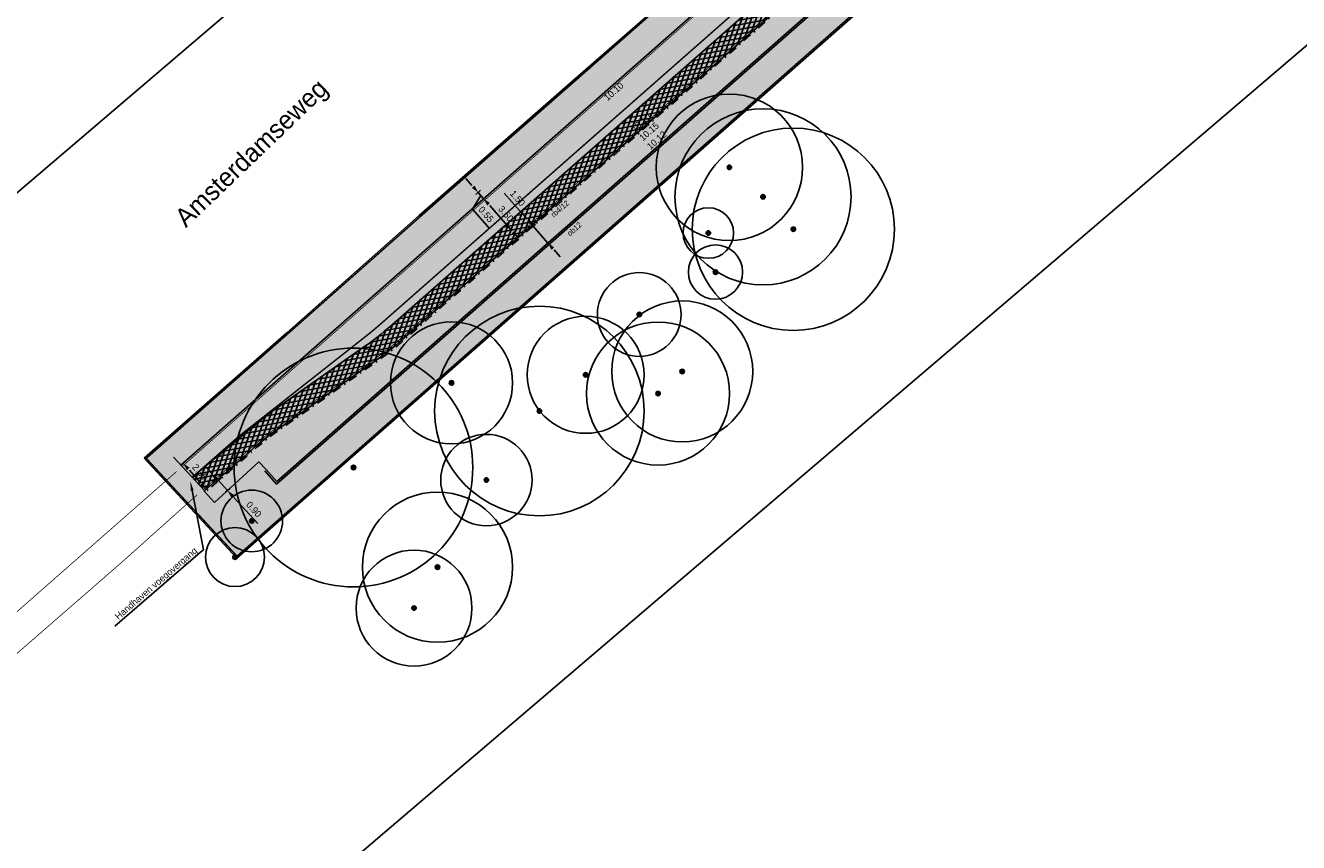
# Model space of a CAD drawing. Header units: metres. Extents: x 151540 to 156083, y 463148 to 465291.
# Tile 23 of 256: x 152273 to 152359, y 463721 to 463776. Entities that reach past the tile are written whole.
import ezdxf
from ezdxf import colors
from ezdxf.entities.mleader import LeaderData, LeaderLine
from ezdxf.enums import TextEntityAlignment as Align
from ezdxf.math import Vec2, Vec3

# ---------------------------------------------------------------- set-up
doc = ezdxf.new("R2010")
doc.units = ezdxf.units.M
for name, pattern in [('DASHDOT__G2', [1.2, 0.6, -0.3, 0, -0.3]), ('LIJN03-27', [3, 0.3, -2.7]), ('VW-270-30_STREEP', [3, 2.7, -0.3])]:
    doc.linetypes.add(name, pattern=pattern)
doc.layers.add('-DR-alg-kader', color=3, linetype='Continuous', plot=False)
for name, color, linetype in [('-DR-alg-perceelsgrens', 7, 'Continuous'), ('-DR-alg-perceelsgrens-arcering', 7, 'Continuous'), ('-DR-alg-projectgrens 1-250', 3, 'PROJECTGRENS_1-250'), ('-DR-bs-gr-boom', 253, 'Continuous'), ('-DR-nw-maatvoering', 3, 'Continuous'), ('-DR-nw-mk-kantstreep', 252, 'Continuous'), ('-DR-nw-mk-streep 030-270', 251, 'LIJN03-27'), ('-DR-nw-mk-streep 270-030', 252, 'VW-270-30_STREEP'), ('-DR-nw-txt', 2, 'Continuous'), ('-DR-nw-txt-hoogtemaat', 2, 'Continuous'), ('-DR-nw-vh-band 12x25', 232, 'Continuous'), ('-DR-nw-vh-band 4-12x25', 232, 'DASHDOT__G2'), ('-DR-nw-vh-band-tekst', 2, 'Continuous'), ('-DR-nw-vh-kantverharding', 4, 'Continuous'), ('-DR-nw-vh-scheiding verhardingen', 1, 'Continuous'), ('-DR-nw-vh-viadukt', 4, 'Continuous')]:
    doc.layers.add(name, color=color, linetype=linetype)
for name, color, linetype, true_color in [('-DR-nw-gr-arc-gras', 7, 'Continuous', 0xd5e7cb), ('-DR-nw-vh-arc-asfalt alleen deklaag rood', 7, 'Continuous', 0xdab9b9), ('-DR-nw-vh-arc-asfalt rood', 7, 'Continuous', 0xdab9b9)]:
    doc.layers.add(name, color=color, linetype=linetype, true_color=true_color)
for name, color, linetype, lineweight in [('-DR-nw-vh-arc-asfalt alleen deklaag', 251, 'Continuous', 9), ('-DR-nw-vh-arc-tegels', 252, 'Continuous', 9), ('B-PV-OG-TOPOGRAFIE-T18', 2, 'Continuous', 9)]:
    doc.layers.add(name, color=color, linetype=linetype, lineweight=lineweight)
doc.styles.add('CE', font='txt', dxfattribs={"height": 1.8})
doc.styles.add('Drong', font='txt', dxfattribs={"height": 1.8})
doc.styles.add('Drong 1.5', font='txt', dxfattribs={"height": 1.5})
doc.linetypes.add('PROJECTGRENS_1-250', pattern='A,0.4,-0.16,[133,ltypeshp.shx,S=0.16,R=0,X=-0.16,Y=0],-0.16,1.59', length=2.31)
doc.dimstyles.new('Drong', dxfattribs={"dimtxt": 1.8, "dimasz": 2.5, "dimexe": 0, "dimexo": 0, "dimgap": 0.9, "dimtad": 1, "dimzin": 0, "dimdsep": 46, "dimtxsty": 'Drong', "dimblk": 'dimblk-wit', "dimcen": 0, "dimse1": 1, "dimse2": 1, "dimclrd": 256, "dimclre": 1, "dimclrt": 7, "dimadec": 0, "dimazin": 0, "dimtfac": 1, "dimtmove": 0, "dimatfit": 3, "dimfxl": 1, "dimtolj": 1, "dimtzin": 0, "dimarcsym": 0})
pattern_1 = [(40.47182234, (-32679.11387, 915738.73936), (0.03489101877, 0.44056227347), [0.3125, -0.3125]), (130.47182234, (-32678.87615, 915738.9422), (-0.44056227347, 0.03489101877), [0.3125, -0.3125])]

# ---------------------------------------------------------------- blocks, each defined once
blk = doc.blocks.new('*U1353')
at = {"ltscale": 0.1}
h = blk.add_hatch(color=256, dxfattribs=at)
edge = h.paths.add_edge_path()
edge.add_arc((-0.002, 0.003), 0.15, 0, 360)
blk.add_circle((-0.002, 0.003), 8.035)
blk.add_circle((-0.002, 0.003), 0.15, dxfattribs=at)
blk = doc.blocks.new('*U1354')
at = {"ltscale": 0.1}
h = blk.add_hatch(color=256, dxfattribs=at)
edge = h.paths.add_edge_path()
edge.add_arc((-0.002, 0.003), 0.15, 0, 360)
blk.add_circle((-0.002, 0.003), 4.111)
blk.add_circle((-0.002, 0.003), 0.15, dxfattribs=at)
blk = doc.blocks.new('*U1355')
at = {"ltscale": 0.1}
h = blk.add_hatch(color=256, dxfattribs=at)
edge = h.paths.add_edge_path()
edge.add_arc((-0.002, 0.003), 0.15, 0, 360)
blk.add_circle((-0.002, 0.003), 4.929)
blk.add_circle((-0.002, 0.003), 0.15, dxfattribs=at)
blk = doc.blocks.new('*U1340')
at = {"ltscale": 0.1}
h = blk.add_hatch(color=256, dxfattribs=at)
edge = h.paths.add_edge_path()
edge.add_arc((-0.002, 0.003), 0.15, 0, 360)
blk.add_circle((-0.002, 0.003), 2.072)
blk.add_circle((-0.002, 0.003), 0.15, dxfattribs=at)
blk = doc.blocks.new('*U1341')
at = {"ltscale": 0.1}
h = blk.add_hatch(color=256, dxfattribs=at)
edge = h.paths.add_edge_path()
edge.add_arc((-0.002, 0.003), 0.15, 0, 360)
blk.add_circle((-0.002, 0.003), 1.984)
blk.add_circle((-0.002, 0.003), 0.15, dxfattribs=at)
blk = doc.blocks.new('*U1342')
at = {"ltscale": 0.1}
h = blk.add_hatch(color=256, dxfattribs=at)
edge = h.paths.add_edge_path()
edge.add_arc((-0.002, 0.003), 0.15, 0, 360)
blk.add_circle((-0.002, 0.003), 3.902)
blk.add_circle((-0.002, 0.003), 0.15, dxfattribs=at)
blk = doc.blocks.new('*U1328')
at = {"ltscale": 0.1}
h = blk.add_hatch(color=256, dxfattribs=at)
edge = h.paths.add_edge_path()
edge.add_arc((-0.002, 0.003), 0.15, 0, 360)
blk.add_circle((-0.002, 0.003), 5.056)
blk.add_circle((-0.002, 0.003), 0.15, dxfattribs=at)
blk = doc.blocks.new('*U1329')
at = {"ltscale": 0.1}
h = blk.add_hatch(color=256, dxfattribs=at)
edge = h.paths.add_edge_path()
edge.add_arc((-0.002, 0.003), 0.15, 0, 360)
blk.add_circle((-0.002, 0.003), 3.075)
blk.add_circle((-0.002, 0.003), 0.15, dxfattribs=at)
blk = doc.blocks.new('*U1330')
at = {"ltscale": 0.1}
h = blk.add_hatch(color=256, dxfattribs=at)
edge = h.paths.add_edge_path()
edge.add_arc((-0.002, 0.003), 0.15, 0, 360)
blk.add_circle((-0.002, 0.003), 7.055)
blk.add_circle((-0.002, 0.003), 0.15, dxfattribs=at)
blk = doc.blocks.new('*U1331')
at = {"ltscale": 0.1}
h = blk.add_hatch(color=256, dxfattribs=at)
edge = h.paths.add_edge_path()
edge.add_arc((-0.002, 0.003), 0.15, 0, 360)
blk.add_circle((-0.002, 0.003), 3.939)
blk.add_circle((-0.002, 0.003), 0.15, dxfattribs=at)
blk = doc.blocks.new('*U1332')
at = {"ltscale": 0.1}
h = blk.add_hatch(color=256, dxfattribs=at)
edge = h.paths.add_edge_path()
edge.add_arc((-0.002, 0.003), 0.15, 0, 360)
blk.add_circle((-0.002, 0.003), 2.818)
blk.add_circle((-0.002, 0.003), 0.15, dxfattribs=at)
blk = doc.blocks.new('*U1333')
at = {"ltscale": 0.1}
h = blk.add_hatch(color=256, dxfattribs=at)
edge = h.paths.add_edge_path()
edge.add_arc((-0.002, 0.003), 0.15, 0, 360)
blk.add_circle((-0.002, 0.003), 4.816)
blk.add_circle((-0.002, 0.003), 0.15, dxfattribs=at)
blk = doc.blocks.new('*U1334')
at = {"ltscale": 0.1}
h = blk.add_hatch(color=256, dxfattribs=at)
edge = h.paths.add_edge_path()
edge.add_arc((-0.002, 0.003), 0.15, 0, 360)
blk.add_circle((-0.002, 0.003), 4.748)
blk.add_circle((-0.002, 0.003), 0.15, dxfattribs=at)
blk = doc.blocks.new('*U1343')
at = {"ltscale": 0.1}
h = blk.add_hatch(color=256, dxfattribs=at)
edge = h.paths.add_edge_path()
edge.add_arc((-0.002, 0.003), 0.15, 0, 360)
blk.add_circle((-0.002, 0.003), 6.81)
blk.add_circle((-0.002, 0.003), 0.15, dxfattribs=at)
blk = doc.blocks.new('*U1344')
at = {"ltscale": 0.1}
h = blk.add_hatch(color=256, dxfattribs=at)
edge = h.paths.add_edge_path()
edge.add_arc((-0.002, 0.003), 0.15, 0, 360)
blk.add_circle((-0.002, 0.003), 5.928)
blk.add_circle((-0.002, 0.003), 0.15, dxfattribs=at)
blk = doc.blocks.new('*U1345')
at = {"ltscale": 0.1}
h = blk.add_hatch(color=256, dxfattribs=at)
edge = h.paths.add_edge_path()
edge.add_arc((-0.002, 0.003), 0.15, 0, 360)
blk.add_circle((-0.002, 0.003), 1.704)
blk.add_circle((-0.002, 0.003), 0.15, dxfattribs=at)
blk = doc.blocks.new('*U1346')
at = {"ltscale": 0.1}
h = blk.add_hatch(color=256, dxfattribs=at)
edge = h.paths.add_edge_path()
edge.add_arc((-0.002, 0.003), 0.15, 0, 360)
blk.add_circle((-0.002, 0.003), 1.826)
blk.add_circle((-0.002, 0.003), 0.15, dxfattribs=at)
blk = doc.blocks.new('dimblk-wit')
at = {"color": 7}
blk.add_line((0, -0.333), (0, 0.333), dxfattribs=at)
blk.add_solid([(0, 0), (-0.8, 0.2), (-0.8, -0.2)], dxfattribs=at)
blk = doc.blocks.new('*D1797')
at = {"layer": '-DR-nw-maatvoering', "lineweight": -2, "transparency": 16777216}
blk.add_line((152304.277, 463764.313), (152305.763, 463762.624), dxfattribs=at)
at = {"layer": 'Defpoints', "color": 0, "transparency": 16777216}
for p in [(152305.283, 463766.03), (152307.595, 463763.402), (152306.176, 463762.154)]:
    blk.add_point(p, dxfattribs=at)
at = {"layer": '-DR-nw-maatvoering', "lineweight": -2, "transparency": 16777216, "xscale": 0.625, "yscale": 0.625, "zscale": 0.625}
for p, rotation in [((152303.864, 463764.782), 131.3376095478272), ((152306.176, 463762.154), 311.3376095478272)]:
    blk.add_blockref('dimblk-wit', p, dxfattribs=dict(at, rotation=rotation))
at = {"layer": '-DR-nw-maatvoering', "color": 7, "transparency": 16777216, "insert": (152305.362, 463763.769), "char_height": 0.45, "attachment_point": 5, "rotation": 311.33761, "style": 'Drong'}
blk.add_mtext('\\A1;3.50', dxfattribs=at)
blk = doc.blocks.new('*D1803')
at = {"layer": '-DR-nw-maatvoering', "lineweight": -2, "transparency": 16777216}
for p, q in [((152306.788, 463763.392), (152305.236, 463765.156)), ((152308.192, 463761.796), (152307.201, 463762.923)), ((152308.605, 463761.327), (152309.017, 463760.858))]:
    blk.add_line(p, q, dxfattribs=at)
at = {"layer": 'Defpoints', "color": 0, "transparency": 16777216}
for p in [(152307.201, 463762.923), (152305.318, 463761.267), (152306.309, 463760.14)]:
    blk.add_point(p, dxfattribs=at)
at = {"layer": '-DR-nw-maatvoering', "lineweight": -2, "transparency": 16777216, "xscale": 0.625, "yscale": 0.625, "zscale": 0.625}
for p, rotation in [((152307.201, 463762.923), 311.3376095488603), ((152308.192, 463761.796), 131.3376095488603)]:
    blk.add_blockref('dimblk-wit', p, dxfattribs=dict(at, rotation=rotation))
at = {"layer": '-DR-nw-maatvoering', "color": 7, "transparency": 16777216, "insert": (152306.147, 463764.809), "char_height": 0.45, "attachment_point": 5, "rotation": 311.33761, "style": 'Drong'}
blk.add_mtext('\\A1;1.50', dxfattribs=at)
blk = doc.blocks.new('*D1806')
at = {"layer": '-DR-nw-maatvoering', "lineweight": -2, "transparency": 16777216}
for p, q in [((152303.077, 463765.678), (152302.664, 463766.147)), ((152303.677, 463764.995), (152303.11, 463764.086)), ((152303.864, 463764.782), (152303.49, 463765.208)), ((152303.864, 463764.782), (152303.49, 463765.208)), ((152303.11, 463764.086), (152304.268, 463762.77)), ((152304.277, 463764.313), (152304.69, 463763.844))]:
    blk.add_line(p, q, dxfattribs=at)
at = {"layer": 'Defpoints', "color": 0, "transparency": 16777216}
for p in [(152305.283, 463766.03), (152303.49, 463765.208), (152303.692, 463765.386)]:
    blk.add_point(p, dxfattribs=at)
at = {"layer": '-DR-nw-maatvoering', "lineweight": -2, "transparency": 16777216, "xscale": 0.625, "yscale": 0.625, "zscale": 0.625}
for p, rotation in [((152303.49, 463765.208), 311.3376095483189), ((152303.864, 463764.782), 131.3376095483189)]:
    blk.add_blockref('dimblk-wit', p, dxfattribs=dict(at, rotation=rotation))
at = {"layer": '-DR-nw-maatvoering', "color": 7, "transparency": 16777216, "insert": (152304.03, 463763.728), "char_height": 0.45, "attachment_point": 5, "rotation": 311.33761, "style": 'Drong'}
blk.add_mtext('\\A1;0.55', dxfattribs=at)
blk = doc.blocks.new('*D1809')
at = {"layer": '-DR-nw-maatvoering', "lineweight": -2, "transparency": 16777216}
blk.add_line((152284.052, 463746.496), (152284.769, 463745.683), dxfattribs=at)
at = {"layer": 'Defpoints', "color": 0, "transparency": 16777216}
for p in [(152283.843, 463747.144), (152285.183, 463745.215), (152285.387, 463745.395)]:
    blk.add_point(p, dxfattribs=at)
at = {"layer": '-DR-nw-maatvoering', "lineweight": -2, "transparency": 16777216, "xscale": 0.625, "yscale": 0.625, "zscale": 0.625}
for p, rotation in [((152283.639, 463746.964), 131.4272582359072), ((152285.183, 463745.215), 311.4272582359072)]:
    blk.add_blockref('dimblk-wit', p, dxfattribs=dict(at, rotation=rotation))
at = {"layer": '-DR-nw-maatvoering', "color": 7, "transparency": 16777216, "insert": (152284.752, 463746.39), "char_height": 0.45, "attachment_point": 5, "rotation": 311.42726, "style": 'Drong'}
blk.add_mtext('\\A1;2.35', dxfattribs=at)
blk = doc.blocks.new('*D1810')
at = {"layer": '-DR-nw-maatvoering', "lineweight": -2, "transparency": 16777216}
for p, q in [((152285.587, 463746.263), (152285.165, 463746.724)), ((152286.009, 463745.801), (152286.618, 463745.134)), ((152287.04, 463744.673), (152288.651, 463742.91))]:
    blk.add_line(p, q, dxfattribs=at)
at = {"layer": 'Defpoints', "color": 0, "transparency": 16777216}
for p in [(152286.041, 463745.831), (152286.618, 463745.134), (152286.65, 463745.164)]:
    blk.add_point(p, dxfattribs=at)
at = {"layer": '-DR-nw-maatvoering', "lineweight": -2, "transparency": 16777216, "xscale": 0.625, "yscale": 0.625, "zscale": 0.625}
for p, rotation in [((152286.009, 463745.801), 312.4280737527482), ((152286.618, 463745.134), 132.4280737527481)]:
    blk.add_blockref('dimblk-wit', p, dxfattribs=dict(at, rotation=rotation))
at = {"layer": '-DR-nw-maatvoering', "color": 7, "transparency": 16777216, "insert": (152288.392, 463743.868), "char_height": 0.45, "attachment_point": 5, "rotation": 312.42807, "style": 'Drong'}
blk.add_mtext('\\A1;0.90', dxfattribs=at)

msp = doc.modelspace()

# ---------------------------------------------------------------- hatches: boundary and pattern name
at = {"layer": '-DR-alg-perceelsgrens-arcering', "true_color": 0x7ea3e7}
h = msp.add_hatch(color=161, dxfattribs=at)
h.dxf.hatch_style = 1
edge = h.paths.add_edge_path()
edge.add_line((152287.255, 463740.715), (152389.706, 463830.84))
edge.add_arc((152444.461, 463768.596), 82.9, 123.56678, 131.33761, ccw=False)
edge.add_line((152398.625, 463837.672), (152406.312, 463842.772))
edge.add_arc((152374.741, 463890.35), 57.1, 303.56678, 308.94223)
edge.add_line((152410.63, 463845.939), (152440.817, 463870.333))
edge.add_arc((152505.493, 463790.3), 102.9, 120.33998, 128.94223, ccw=False)
edge.add_line((152453.515, 463879.107), (152476.057, 463892.3))
edge.add_line((152476.057, 463892.3), (152471.656, 463899.978))
edge.add_line((152471.656, 463899.978), (152457.845, 463892.08))
edge.add_line((152457.845, 463892.08), (152449.988, 463887.527))
edge.add_line((152449.988, 463887.527), (152444.309, 463883.993))
edge.add_line((152444.309, 463883.993), (152439.722, 463880.893))
edge.add_line((152439.722, 463880.893), (152430.653, 463873.817))
edge.add_line((152430.653, 463873.817), (152421.569, 463866.326))
edge.add_line((152421.569, 463866.326), (152412.093, 463858.686))
edge.add_line((152412.093, 463858.686), (152405.428, 463853.309))
edge.add_line((152405.428, 463853.309), (152403.456, 463851.74))
edge.add_line((152403.456, 463851.74), (152400.261, 463849.546))
edge.add_line((152400.261, 463849.546), (152396.442, 463847.002))
edge.add_line((152396.442, 463847.002), (152391.03, 463843.446))
edge.add_line((152391.03, 463843.446), (152385.971, 463839.464))
edge.add_line((152385.971, 463839.464), (152374.772, 463829.745))
edge.add_line((152374.772, 463829.745), (152366.395, 463822.451))
edge.add_line((152366.395, 463822.451), (152354.802, 463812.209))
edge.add_line((152354.802, 463812.209), (152347.335, 463805.601))
edge.add_line((152347.335, 463805.601), (152336.8, 463796.31))
edge.add_line((152336.8, 463796.31), (152328.932, 463789.345))
edge.add_line((152328.932, 463789.345), (152317.895, 463779.62))
edge.add_line((152317.895, 463779.62), (152309.762, 463772.484))
edge.add_line((152309.762, 463772.484), (152299.584, 463763.564))
edge.add_line((152299.584, 463763.564), (152290.668, 463755.68))
edge.add_line((152290.668, 463755.68), (152281.143, 463747.299))
edge.add_line((152281.143, 463747.299), (152287.255, 463740.715))
edge = h.paths.add_edge_path()
edge.add_line((152098.395, 463586.523), (152095.059, 463583.602))
edge.add_line((152095.059, 463583.602), (152087.038, 463578.895))
edge.add_line((152087.038, 463578.895), (152087.556, 463577.748))
edge.add_arc((152084.879, 463576.538), 2.938, -22.21913, 24.3277, ccw=False)
edge.add_line((152087.599, 463575.427), (152086.158, 463572.496))
edge.add_arc((152084.544, 463573.207), 1.764, 303.1411, 336.22992, ccw=False)
edge.add_line((152085.509, 463571.73), (152086.74, 463569.587))
edge.add_line((152086.74, 463569.587), (152092.228, 463569.152))
edge.add_line((152092.228, 463569.152), (152263.399, 463719.729))
edge.add_line((152263.399, 463719.729), (152257.395, 463726.406))
edge.add_line((152257.395, 463726.406), (152253.498, 463722.977))
edge.add_line((152253.498, 463722.977), (152247.909, 463717.995))
edge.add_line((152247.909, 463717.995), (152239.307, 463710.571))
edge.add_line((152239.307, 463710.571), (152230.884, 463703.14))
edge.add_line((152230.884, 463703.14), (152220.918, 463694.397))
edge.add_line((152220.918, 463694.397), (152211.93, 463686.482))
edge.add_line((152211.93, 463686.482), (152199.15, 463675.269))
edge.add_line((152199.15, 463675.269), (152191.649, 463668.753))
edge.add_line((152191.649, 463668.753), (152181.658, 463659.849))
edge.add_line((152181.658, 463659.849), (152172.683, 463651.853))
edge.add_line((152172.683, 463651.853), (152162.906, 463643.266))
edge.add_line((152162.906, 463643.266), (152154.913, 463636.316))
edge.add_line((152154.913, 463636.316), (152145.287, 463627.89))
edge.add_line((152145.287, 463627.89), (152136.083, 463619.684))
edge.add_line((152136.083, 463619.684), (152128.232, 463612.811))
edge.add_line((152128.232, 463612.811), (152123.917, 463608.994))
edge.add_line((152123.917, 463608.994), (152116.955, 463602.841))
edge.add_line((152116.955, 463602.841), (152107.689, 463594.695))
edge.add_line((152107.689, 463594.695), (152098.395, 463586.523))
at = {"layer": '-DR-nw-gr-arc-gras'}
h = msp.add_hatch(dxfattribs=at)
h.set_pattern_fill('GRASS', color=256, scale=0.02)
h.set_pattern_definition([(130.47182, (152425.88858, 463831.9566), (-0.50641434, 0.0401063), [0.09525, -0.6231705]), (85.47182, (152425.8886, 463831.9566), (-0.5064143, 0.0401063), [0.09525, -0.41275]), (175.47182, (152425.8886, 463831.9566), (-0.0401063, -0.5064143), [0.09525, -0.41275])])
edge = h.paths.add_edge_path()
edge.add_line((152429.383, 463862.894), (152429.105, 463863.286))
edge.add_line((152429.105, 463863.286), (152409.449, 463847.401))
edge.add_arc((152374.741, 463890.35), 55.22, 303.56678, 308.94223, ccw=False)
edge.add_line((152405.272, 463844.339), (152397.585, 463839.238))
edge.add_arc((152444.461, 463768.596), 84.78, 123.56678, 131.33761)
edge.add_line((152388.464, 463832.251), (152289.924, 463745.567))
edge.add_line((152289.924, 463745.567), (152289.129, 463746.47))
edge.add_line((152289.129, 463746.47), (152289.022, 463746.353))
edge.add_line((152289.022, 463746.353), (152288.717, 463746.646))
edge.add_line((152288.717, 463746.646), (152288.504, 463746.454))
edge.add_line((152288.504, 463746.454), (152289.88, 463744.889))
edge.add_line((152289.88, 463744.889), (152388.781, 463831.891))
edge.add_arc((152444.461, 463768.596), 84.3, 123.56678, 131.33761, ccw=False)
edge.add_line((152397.851, 463838.838), (152405.538, 463843.939))
edge.add_arc((152374.741, 463890.35), 55.7, 303.56678, 308.94223)
edge.add_line((152409.75, 463847.028), (152429.383, 463862.894))
at = {"layer": '-DR-nw-vh-arc-asfalt alleen deklaag'}
h = msp.add_hatch(dxfattribs=at)
h.set_pattern_fill('AVH-ASFALT_FREESVAK', color=256, scale=0.2, pattern_type=2)
h.set_pattern_definition(pattern_1)
edge = h.paths.add_edge_path()
edge.add_line((152426.079, 463867.552), (152425.787, 463867.964))
edge.add_line((152425.787, 463867.964), (152422.448, 463865.23))
edge.add_line((152422.448, 463865.23), (152412.893, 463857.418))
edge.add_line((152412.893, 463857.418), (152406.422, 463852.078))
edge.add_line((152406.422, 463852.078), (152404.304, 463850.451))
edge.add_line((152404.304, 463850.451), (152401.059, 463848.252))
edge.add_line((152401.059, 463848.252), (152397.016, 463845.738))
edge.add_line((152397.016, 463845.738), (152391.814, 463842.329))
edge.add_line((152391.814, 463842.329), (152386.528, 463838.25))
edge.add_line((152386.528, 463838.25), (152375.722, 463828.797))
edge.add_line((152375.722, 463828.797), (152355.526, 463811.036))
edge.add_line((152355.526, 463811.036), (152347.906, 463804.288))
edge.add_line((152347.906, 463804.288), (152337.668, 463795.332))
edge.add_line((152337.668, 463795.332), (152329.492, 463788.103))
edge.add_line((152329.492, 463788.103), (152318.613, 463778.511))
edge.add_line((152318.613, 463778.511), (152310.354, 463771.258))
edge.add_line((152310.354, 463771.258), (152300.373, 463762.461))
edge.add_line((152300.373, 463762.461), (152291.282, 463754.432))
edge.add_line((152291.282, 463754.432), (152283.132, 463747.262))
edge.add_line((152283.132, 463747.262), (152283.474, 463746.845))
edge.add_line((152283.474, 463746.845), (152289.603, 463752.237))
edge.add_line((152289.603, 463752.237), (152385.017, 463836.171))
edge.add_arc((152444.461, 463768.596), 90, 123.56678, 131.33761, ccw=False)
edge.add_line((152394.699, 463843.588), (152402.386, 463848.688))
edge.add_arc((152374.741, 463890.35), 50, 303.56678, 308.94223)
edge.add_line((152406.168, 463851.461), (152426.079, 463867.552))
at = {"layer": '-DR-nw-vh-arc-asfalt alleen deklaag rood'}
h = msp.add_hatch(dxfattribs=at)
h.set_pattern_fill('AVH-ASFALT_FREESVAK', color=256, scale=0.2, pattern_type=2)
h.set_pattern_definition(pattern_1)
edge = h.paths.add_edge_path()
edge.add_line((152427.412, 463865.673), (152426.079, 463867.552))
edge.add_line((152426.079, 463867.552), (152406.168, 463851.461))
edge.add_arc((152374.741, 463890.35), 50, 303.56678, 308.94223, ccw=False)
edge.add_line((152402.386, 463848.688), (152394.699, 463843.588))
edge.add_arc((152444.461, 463768.596), 90, 123.56678, 131.33761)
edge.add_line((152385.017, 463836.171), (152283.474, 463746.845))
edge.add_line((152283.474, 463746.845), (152284.259, 463746))
edge.add_line((152284.259, 463746), (152285.031, 463746.681))
edge.add_arc((152646.427, 463316.881), 561.547, 129.49302, 130.05867, ccw=False)
edge.add_line((152289.292, 463750.228), (152295.936, 463754.894))
edge.add_arc((152285.132, 463770.279), 18.8, 305.07694, 311.33761)
edge.add_line((152297.549, 463756.164), (152386.536, 463834.444))
edge.add_arc((152444.461, 463768.596), 87.7, 124.65822, 131.33761, ccw=False)
edge.add_line((152394.588, 463840.734), (152395.005, 463841.052))
edge.add_line((152395.005, 463841.052), (152398.834, 463843.619))
edge.add_line((152398.834, 463843.619), (152399.687, 463844.137))
edge.add_line((152399.687, 463844.137), (152403.658, 463846.772))
edge.add_arc((152374.741, 463890.35), 52.3, 303.56678, 308.94223)
edge.add_line((152407.613, 463849.673), (152427.412, 463865.673))
at = {"layer": '-DR-nw-vh-arc-asfalt rood'}
h = msp.add_hatch(dxfattribs=at)
h.set_pattern_fill('AVH-ASFALT_LAAG1-D', color=256, scale=10, angle=90, pattern_type=2)
h.set_pattern_definition([(190.47182234, (-32679.11387, 915738.73936), (0.0545255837, -0.29500332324), []), (250.47182234, (-32679.11387, 915738.73936), (0.28274316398, -0.10028112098), [])])
edge = h.paths.add_edge_path()
edge.add_line((152428.108, 463864.692), (152427.412, 463865.673))
edge.add_line((152427.412, 463865.673), (152407.613, 463849.673))
edge.add_arc((152374.741, 463890.35), 52.3, 303.56678, 308.94223, ccw=False)
edge.add_line((152403.658, 463846.772), (152399.687, 463844.137))
edge.add_line((152399.687, 463844.137), (152398.834, 463843.619))
edge.add_line((152398.834, 463843.619), (152395.005, 463841.052))
edge.add_line((152395.005, 463841.052), (152394.588, 463840.734))
edge.add_arc((152444.461, 463768.596), 87.7, 124.65822, 131.33761)
edge.add_line((152386.536, 463834.444), (152297.549, 463756.164))
edge.add_arc((152285.132, 463770.279), 18.8, 305.07694, 311.33761, ccw=False)
edge.add_line((152295.936, 463754.894), (152289.292, 463750.228))
edge.add_arc((152301.475, 463732.878), 21.2, 125.07694, 132.0689)
edge.add_line((152287.27, 463748.616), (152284.259, 463746))
edge.add_line((152284.259, 463746), (152285.066, 463745.131))
edge.add_line((152285.066, 463745.131), (152285.068, 463745.114))
edge.add_line((152285.068, 463745.114), (152285.825, 463745.782))
edge.add_arc((152299.057, 463730.785), 20, 128.5873, 131.423, ccw=False)
edge.add_arc((152241.975, 463798.8), 68.803, 310.41725, 312.0689)
edge.add_arc((152301.475, 463732.878), 20, 125.07694, 132.0689, ccw=False)
edge.add_line((152289.981, 463749.246), (152296.626, 463753.912))
edge.add_arc((152285.132, 463770.279), 20, 305.07694, 311.33761)
edge.add_line((152298.342, 463755.263), (152387.328, 463833.543))
edge.add_arc((152444.461, 463768.596), 86.5, 123.56678, 131.33761, ccw=False)
edge.add_line((152396.634, 463840.671), (152404.321, 463845.772))
edge.add_arc((152374.741, 463890.35), 53.5, 303.56678, 308.94223)
edge.add_line((152408.368, 463848.739), (152428.108, 463864.692))
at = {"layer": '-DR-nw-vh-arc-tegels'}
h = msp.add_hatch(dxfattribs=at)
h.set_pattern_fill('AVH-TEGEL_600X600_HALFST', color=256, angle=221, pattern_type=2)
h.set_pattern_definition([(221, (152090.63296, 463568.1986), (0.3936354, -0.45282575), []), (311, (152090.63296, 463568.1986), (0.45282575, 0.3936354), [0.6, -0.6]), (311, (152090.8002, 463567.54896), (0.45282575, 0.3936354), [0.6, -0.6])])
edge = h.paths.add_edge_path()
edge.add_line((152387.394, 463833.468), (152298.408, 463755.188))
edge.add_arc((152285.132, 463770.279), 20.1, 305.07694, 311.33761, ccw=False)
edge.add_line((152296.683, 463753.83), (152290.039, 463749.164))
edge.add_arc((152301.475, 463732.878), 19.9, 125.07694, 132.0689)
edge.add_arc((152241.975, 463798.8), 68.903, 309.59437, 312.0689, ccw=False)
edge.add_line((152285.89, 463745.705), (152285.112, 463745.019))
edge.add_line((152285.112, 463745.019), (152285.736, 463744.328))
edge.add_line((152285.736, 463744.328), (152288.733, 463747.067))
edge.add_line((152288.733, 463747.067), (152289.214, 463746.556))
edge.add_line((152289.214, 463746.556), (152289.935, 463745.736))
edge.add_line((152289.935, 463745.736), (152388.385, 463832.341))
edge.add_arc((152444.461, 463768.596), 84.9, 128.15192, 131.33761, ccw=False)
edge.add_line((152392.014, 463835.359), (152391.088, 463836.539))
edge.add_arc((152444.461, 463768.596), 86.4, 128.15192, 131.33761)

# ---------------------------------------------------------------- linework, layer by layer
at = {"layer": '-DR-alg-kader'}
msp.add_lwpolyline([(152414.142, 463886.1), (152231.758, 463730.485), (152263.441, 463693.352), (152445.825, 463848.967)], close=True, dxfattribs=at)
at = {"layer": '-DR-alg-perceelsgrens', "color": 161, "true_color": 0x7ea3e7, "const_width": 0.1, "flags": 128}
msp.add_lwpolyline([(152366.395, 463822.451), (152354.802, 463812.209), (152347.335, 463805.601), (152336.8, 463796.31), (152328.932, 463789.345), (152317.895, 463779.62), (152309.762, 463772.484), (152299.584, 463763.564), (152290.668, 463755.68), (152281.143, 463747.299), (152287.255, 463740.715), (152389.706, 463830.84, -0.03392)], format="xyb", dxfattribs=at)
at = {"layer": '-DR-alg-projectgrens 1-250', "flags": 128}
msp.add_lwpolyline([(152146.944, 464134.893), (152140.182, 464137.091, -0.036038), (152138.325, 464137.844, 0.102357), (152127.979, 464140.139, -0.055379), (152124.866, 464140.195), (152113.534, 464141.661), (152114.914, 464152.33), (152123.453, 464151.185, 0.346758), (152131.6, 464156.598), (152134.731, 464167.831), (152135.476, 464170.434), (152145.805, 464167.522), (152145.07, 464164.919), (152142.669, 464156.403, 0.396872), (152147.68, 464146.796), (152150.513, 464145.812, -0.049562), (152240.236, 464104.958), (152388.863, 464017.17, -0.049482), (152402.836, 464006.939), (152407.862, 464002.429), (152424.594, 463998.445), (152429.469, 464001.185), (152440.106, 463997.548), (152445.94, 463971.451), (152468.367, 463944.319), (152479.665, 463952.039), (152484.24, 463956.896), (152488.304, 463954.668, 0.125999), (152491.455, 463954.274), (152491.846, 463954.324, 0.093581), (152495.434, 463955.745, 0.01581), (152495.858, 463955.965), (152508.337, 463962.942, -0.023724), (152559.687, 463988.537), (152572.445, 463994.218), (152581.113, 463997.488, 0.00994), (152584.749, 463998.943), (152586.657, 464003.169, -0.011458), (152621.981, 464017.866), (152622.619, 464019.323, -0.116825), (152627.116, 464024.301, -0.06634), (152629.853, 464025.694), (152662.613, 464037.227, -0.04014), (152663.616, 464037.509), (152666.741, 464038.125), (152681.898, 464039.859, -0.085576), (152684.442, 464039.714), (152706.394, 464046.977), (152707.266, 464044.343), (152724.654, 464048.674), (152724.217, 464050.626), (152728.099, 464051.593), (152728.536, 464049.641), (152738.254, 464052.061, -0.023794), (152748.195, 464054.04), (152763.92, 464056.4), (152784.673, 464060.632), (152815.288, 464065.811), (152824.574, 464069.111), (152858.875, 464074.31), (152874.971, 464076.121), (152877.707, 464076.443), (152906.249, 464079.606), (152930.68, 464081.638), (152941.222, 464082.434), (152942.772, 464081.176), (152971.74, 464083.329, 0.342855), (152979.389, 464090.239), (152980.986, 464099.25), (152988.42, 464097.932), (152987.934, 464095.186), (153019.586, 464091.829, -0.118697), (153016.452, 464101.64), (153016.186, 464105.274), (153022.93, 464105.705), (153023.191, 464102.133, 0.100442), (153024.827, 464096.294), (153028.208, 464091.459, 0.095188), (153031.483, 464088.278), (153034.399, 464086.363, 0.123665), (153043.187, 464083.305), (153077.759, 464080.226), (153090.033, 464077.326), (153105.737, 464074.2), (153139.072, 464069.188), (153190.994, 464059.082), (153197.345, 464057.641), (153196.936, 464056.375), (153233.213, 464046.679), (153241.613, 464046.334, -0.02169), (153245.717, 464045.987), (153246.051, 464047.256), (153260.872, 464043.365), (153260.628, 464042.547), (153270.748, 464039.872), (153281.115, 464037.09), (153287.263, 464035.606), (153334.588, 464023.482), (153336.668, 464022.911), (153337.809, 464022.623), (153349.261, 464019.705), (153359.917, 464016.809), (153371.266, 464013.923), (153434.68, 463997.356), (153441.03, 464001.133), (153452.413, 463998.148), (153454.773, 463994.183), (153454.265, 463992.239), (153484.544, 463984.328), (153488.727, 463994.72), (153490.18, 463998.169), (153498.752, 464019.332), (153506.309, 464025.122), (153511.061, 464018.921), (153507.506, 464016.196, 0.133812), (153504.102, 464011.726), (153497.402, 463995.186), (153495.952, 463991.744), (153493.793, 463986.381), (153495.928, 463985.568), (153494.637, 463982.846), (153500.481, 463981.012), (153504.701, 463990.4), (153505.759, 463990.095, -0.028075), (153506.941, 463993.631), (153511.448, 464004.964, 0.045281), (153515.392, 464018.27), (153521.758, 464017.127, -0.034016), (153518.805, 464006.205), (153517.324, 464001.679), (153512.768, 463990.224, 0.08949), (153511.003, 463981.523), (153510.899, 463976.713, 0.343614), (153511.193, 463976.318), (153557.147, 463963.676), (153587.911, 463955.418, -0.021284), (153693.707, 463922.131), (153723.396, 463910.984), (153733.083, 463907.309), (153743.454, 463903.33), (153750.047, 463900.612), (153754.821, 463898.685), (153787.293, 463885.991), (153839.547, 463866.643), (153847.217, 463865.124), (153850.494, 463866.211), (153852.776, 463867.972), (153869.071, 463894.462), (153870.08, 463899.959), (153913.699, 463968.666), (153911.435, 463970.056), (153914.649, 463976.007), (153916.815, 463974.79), (153920.976, 463981.26), (153924.378, 463979.072), (153925.705, 463979.388), (153934.574, 463993.586, -0.05166), (153949.325, 464012.53), (153950.406, 464013.657, 0.017137), (153954.91, 464018.684), (153969.543, 464036.189), (153988.912, 464059.6, 0.394251), (153988.748, 464062.325), (153986.087, 464064.853), (153992.767, 464072.172), (153999.513, 464064.345), (154000.438, 464063.097, -0.249971), (154001.548, 464055.651), (154000.863, 464053.726), (153998.832, 464051.027), (153995.085, 464053.853), (153976.016, 464030.805), (153961.37, 464013.284, -0.017137), (153956.481, 464007.827), (153955.4, 464006.7, 0.05166), (153941.715, 463989.125), (153935.635, 463979.391), (153937.952, 463977.954), (153927.471, 463961.047), (153927.302, 463957.066), (153926.131, 463952.987), (153904.697, 463925.181), (153861.111, 463854.869), (153869.663, 463849.837), (153870.982, 463851.959), (153875.691, 463849.11), (153873.91, 463846.232, -0.000754), (153877.541, 463844.052), (153878.933, 463846.897), (153891.927, 463838.774), (153889.825, 463835.315, 0.414492), (153890.968, 463830.642), (153892.253, 463829.869), (153888.274, 463823.26), (153884.108, 463813.909), (153880.044, 463805.576), (153877.631, 463802.692), (153885.686, 463798.721), (153937.614, 463774.625), (153959.416, 463764.254), (153995.094, 463745.931), (154013.994, 463735.532), (154050.416, 463714.502), (154056.412, 463724.887), (154053.796, 463726.49), (154058.171, 463733.628), (154067.743, 463727.681), (154065.564, 463724.14), (154063.703, 463722.41), (154056.957, 463710.726), (154061.373, 463708.176), (154056.472, 463699.271), (154051.865, 463696.977), (154059.977, 463678.027), (153985.889, 463713.242), (153983.766, 463718.812), (153968.957, 463738.385), (153972.576, 463745.689), (153935.705, 463764.821), (153869.31, 463795.322), (153863.893, 463793.579), (153855.182, 463796.847), (153856.759, 463799.199), (153853.37, 463801.286), (153852.209, 463798.995), (153842.652, 463804.44), (153840.877, 463806.369), (153840.982, 463807.049), (153773.468, 463843.416), (153762.107, 463846.934), (153689.455, 463879.601), (153681.764, 463883.898), (153680.984, 463885.65), (153668.329, 463890.54), (153597.143, 463913.109), (153593.583, 463911.506), (153515.874, 463932.131), (153512.699, 463930.425), (153501.388, 463933.355), (153497.451, 463928.863), (153493.708, 463932.091), (153476.47, 463936.953), (153475.395, 463933.768), (153467.038, 463935.82), (153468.437, 463942.195), (153459.946, 463947.529), (153450.219, 463951.085), (153328.224, 463984.996), (153323.161, 463986.224), (153320.551, 463988.669), (153239.273, 464007.687), (153227.096, 464007.456), (153179.753, 464017.518), (153164.943, 464021.672), (153159.19, 464024.626), (153132.613, 464029.387), (153109.217, 464033.881), (153051.392, 464036.055), (153024.383, 464032.184), (153004.94, 464033.533), (152999.947, 464027.778), (152987.02, 464030.907), (152972.377, 464031.812), (152972.494, 464029.631), (152967.803, 464029.446), (152966.705, 464032.942), (152914.446, 464036.025), (152888.388, 464036.557), (152883.137, 464031.795), (152878.31, 464036.082), (152858.756, 464036.537), (152848.363, 464035.849), (152828.233, 464033.946), (152814.524, 464032.004), (152800.404, 464029.587), (152772.876, 464024.65), (152737.916, 464016.814), (152693.211, 464004.494), (152679.123, 463999.423), (152674.817, 463997.991), (152627.125, 463980.047), (152586.309, 463962.603), (152553.309, 463945.854), (152534.823, 463936.301), (152515.028, 463924.077), (152509.877, 463918.68), (152508.799, 463913.691), (152502.234, 463912.697), (152491.054, 463903.334), (152488.18, 463896.039), (152481.722, 463892.259), (152480.409, 463894.732), (152453.566, 463879.021, 0.037552), (152440.88, 463870.256), (152430.326, 463861.727), (152410.693, 463845.861, -0.023459), (152406.367, 463842.689), (152398.68, 463837.588, 0.03392), (152389.772, 463830.765), (152287.248, 463740.576), (152281, 463747.307), (152290.602, 463755.755), (152299.517, 463763.639), (152309.696, 463772.559), (152317.829, 463779.695), (152328.866, 463789.42), (152336.734, 463796.385), (152347.269, 463805.676), (152354.736, 463812.284), (152366.329, 463822.527), (152374.706, 463829.82), (152385.907, 463839.541), (152390.971, 463843.527), (152396.387, 463847.085), (152400.205, 463849.629), (152403.397, 463851.821), (152405.366, 463853.387), (152412.03, 463858.764), (152421.506, 463866.403), (152430.59, 463873.895), (152439.663, 463880.974), (152444.254, 463884.077), (152449.936, 463887.613), (152457.795, 463892.166), (152471.606, 463900.065, 0.396884), (152472.405, 463902.689), (152465.65, 463916.325), (152462.307, 463921.76), (152454.358, 463929.709), (152457.803, 463933.154), (152448.408, 463944.51), (152439.891, 463954.805), (152437.157, 463958.11, 0.031998), (152428.83, 463966.957), (152419.358, 463959.629), (152407.247, 463965.073), (152409.129, 463969.121), (152407.708, 463972.928), (152405.572, 463973.939), (152410.215, 463984.224), (152395.74, 463999.064, 0.049406), (152383.475, 464008.042), (152234.853, 464095.827, 0.005628), (152226.517, 464100.619, 0.000082), (152225.527, 464101.172), (152224.263, 464098.576), (152218.029, 464101.883), (152219.455, 464104.503, 0.048248)], format="xyb", close=True, dxfattribs=at)
at = {"layer": '-DR-nw-mk-kantstreep', "flags": 128}
msp.add_lwpolyline([(152478.596, 463901.868, 0.05, 0.05, 0), (152449.992, 463885.127, 0.05, 0.05, 0.015416), (152444.254, 463881.527, 0.05, 0.05, 0.022123), (152436.433, 463875.758, 0.05, 0.05, 0), (152406.246, 463851.364, 0.05, 0.05, -0.023459), (152402.455, 463848.584, 0.05, 0.05, 0), (152394.768, 463843.483, 0.05, 0.05, 0.03392), (152385.099, 463836.077, 0.05, 0.05, 0), (152283.557, 463746.752, 0, 0, 0)], format="xyseb", dxfattribs=at)
at = {"layer": '-DR-nw-mk-kantstreep', "const_width": 0.05, "flags": 128}
msp.add_lwpolyline([(152479.106, 463898.401), (152451.634, 463882.322, 0.037552), (152438.476, 463873.231), (152408.289, 463848.836, -0.023459), (152404.252, 463845.876), (152396.565, 463840.775, 0.03392), (152387.246, 463833.636), (152298.259, 463755.357, -0.027324), (152296.554, 463754.014), (152289.91, 463749.348, 0.030518), (152287.991, 463747.818, -0.010811), (152285.744, 463745.877), (152284.985, 463745.207)], format="xyb", dxfattribs=at)
at = {"layer": '-DR-nw-mk-kantstreep', "const_width": 0.05}
for points in [[(152258.055, 463724.308), (152264.659, 463730.128), (152273.716, 463738.103), (152283.187, 463746.418)], [(152284.575, 463744.85), (152279.401, 463740.224), (152271.079, 463732.987), (152265.019, 463727.571), (152259.455, 463722.682)]]:
    msp.add_lwpolyline(points, dxfattribs=at)
at = {"layer": '-DR-nw-mk-streep 030-270', "const_width": 0.1, "flags": 128}
msp.add_lwpolyline([(152296.868, 463756.296), (152386.172, 463834.857, -0.03392), (152395.667, 463842.129), (152403.354, 463847.23, 0.023459), (152407.268, 463850.1), (152437.454, 463874.495, -0.037552), (152450.813, 463883.724), (152477.819, 463899.531)], format="xyb", dxfattribs=at)
at = {"layer": '-DR-nw-mk-streep 270-030', "const_width": 0.1, "flags": 128}
msp.add_lwpolyline([(152284.238, 463746.023), (152286.922, 463748.387, -0.013846), (152287.816, 463749.132), (152295.986, 463755.563, 0.01366), (152296.868, 463756.296)], format="xyb", dxfattribs=at)
at = {"layer": '-DR-nw-vh-band 12x25'}
msp.add_lwpolyline([(152452.505, 463880.833), (152452.566, 463880.73, 0.037552), (152439.635, 463871.796), (152409.449, 463847.401, -0.023459), (152405.272, 463844.339), (152397.585, 463839.238, 0.03392), (152388.464, 463832.251), (152289.924, 463745.567), (152289.127, 463746.472)], format="xyb", dxfattribs=at)
at = {"layer": '-DR-nw-vh-band 4-12x25', "flags": 128}
msp.add_lwpolyline([(152478.357, 463897.702), (152451.747, 463882.128, 0.037552), (152438.617, 463873.056), (152408.43, 463848.661, -0.023459), (152404.377, 463845.689), (152396.69, 463840.588, 0.03392), (152387.394, 463833.468), (152298.408, 463755.188, -0.027324), (152296.683, 463753.83), (152290.039, 463749.164, 0.030518), (152288.141, 463747.651, -0.010798), (152285.89, 463745.705), (152285.112, 463745.019)], format="xyb", dxfattribs=at)
at = {"layer": '-DR-nw-vh-kantverharding', "flags": 128}
msp.add_lwpolyline([(152484.143, 463895.572), (152484.079, 463895.709), (152483.334, 463897.111, 0.426378), (152479.169, 463898.293), (152451.697, 463882.214, 0.037552), (152438.554, 463873.133), (152408.368, 463848.739, -0.023459), (152404.321, 463845.772), (152396.634, 463840.671, 0.03392), (152387.328, 463833.543), (152298.342, 463755.263, -0.027324), (152296.626, 463753.912), (152289.981, 463749.246, 0.030518), (152288.074, 463747.725, -0.010803), (152285.825, 463745.782), (152285.068, 463745.114)], format="xyb", dxfattribs=at)
at = {"layer": '-DR-nw-vh-kantverharding'}
msp.add_lwpolyline([(152285.736, 463744.328), (152288.733, 463747.067), (152289.214, 463746.556), (152289.935, 463745.736), (152388.385, 463832.341, -0.03392), (152397.519, 463839.338), (152405.206, 463844.439, 0.023459), (152409.373, 463847.495), (152439.56, 463871.889, -0.037552), (152452.505, 463880.833), (152479.438, 463896.597, -0.426378), (152482.215, 463895.809), (152482.737, 463894.826)], format="xyb", dxfattribs=at)
at = {"layer": '-DR-nw-vh-scheiding verhardingen'}
for points in [[(152284.259, 463746), (152285.031, 463746.681, -0.002468), (152289.292, 463750.228), (152295.936, 463754.894, 0.027324), (152297.549, 463756.164), (152386.536, 463834.444, -0.029153), (152394.588, 463840.734), (152395.005, 463841.052), (152398.834, 463843.619), (152399.687, 463844.137), (152403.658, 463846.772, 0.023459), (152407.613, 463849.673), (152437.8, 463874.067, -0.037552), (152451.091, 463883.25), (152478.563, 463899.329), (152485.625, 463903.529), (152487.854, 463905.003), (152489.544, 463906.492), (152490.29, 463905.55)], [(152444.185, 463881.63, 0.022123), (152436.354, 463875.856), (152406.168, 463851.461, -0.023459), (152402.386, 463848.688), (152394.699, 463843.588, 0.03392), (152385.017, 463836.171), (152283.474, 463746.845)]]:
    msp.add_lwpolyline(points, format="xyb", dxfattribs=at)
at = {"layer": '-DR-nw-vh-viadukt'}
msp.add_lwpolyline([(152282.982, 463747.376), (152285.066, 463745.131), (152285.075, 463745.06), (152285.736, 463744.328)], dxfattribs=at)

# ---------------------------------------------------------------- block references
at = {"layer": '-DR-bs-gr-boom'}
for name, p in [('*U1355', (152320.414, 463766.889)), ('*U1344', (152322.676, 463764.901)), ('*U1343', (152324.715, 463762.722)), ('*U1345', (152318.995, 463762.467)), ('*U1346', (152319.477, 463759.835)), ('*U1332', (152314.346, 463756.984)), ('*U1334', (152317.236, 463753.149)), ('*U1330', (152307.619, 463750.487)), ('*U1354', (152301.702, 463752.379)), ('*U1331', (152310.734, 463752.923)), ('*U1333', (152315.61, 463751.66)), ('*U1353', (152295.1, 463746.685)), ('*U1329', (152304.052, 463745.839)), ('*U1340', (152288.251, 463743.086)), ('*U1328', (152300.757, 463739.973)), ('*U1341', (152287.122, 463740.65)), ('*U1342', (152299.176, 463737.22))]:
    msp.add_blockref(name, p, dxfattribs=at)

# ---------------------------------------------------------------- texts
at = {"layer": '-DR-nw-txt-hoogtemaat', "style": 'Drong'}
for s, p in [('10.10', (152311.911, 463771.673)), ('10.15', (152314.289, 463768.97))]:
    msp.add_text(s, height=0.45, rotation=41.33761, dxfattribs=at).set_placement(p, align=Align.TOP_LEFT)
for s, p in [('10.10', (152314.129, 463769.151)), ('10.12', (152315.186, 463767.949))]:
    msp.add_text(s, height=0.45, rotation=41.33761, dxfattribs=at).set_placement(p, align=Align.BOTTOM_LEFT)
at = {"layer": '-DR-nw-vh-band-tekst', "style": 'Drong 1.5'}
for s, p in [('rb4/12', (152308.346, 463763.773)), ('ob12', (152309.43, 463762.514))]:
    msp.add_text(s, height=0.375, rotation=41.33761, dxfattribs=at).set_placement(p, align=Align.TOP_LEFT)
at = {"layer": 'B-PV-OG-TOPOGRAFIE-T18', "style": 'Drong'}
msp.add_text('Amsterdamseweg', height=1.25, rotation=43.8, dxfattribs=at).set_placement((152288.316, 463767.762), align=Align.MIDDLE)

# ---------------------------------------------------------------- dimensions: what is measured, and where the dimension line sits
at = {"layer": '-DR-nw-maatvoering'}
dim = msp.add_linear_dim(base=(152303.49, 463765.208), p1=(152305.283, 463766.03), p2=(152303.692, 463765.386), angle=131.33761, dimstyle='Drong', override={"dimscale": 0, "dimrnd": 0.05}, dxfattribs=at)
dim.commit()
dim.dimension.update_dxf_attribs({"geometry": '*D1806', "text_midpoint": (152303.6, 463764.218)})
for p1, p2, distance, override, picture, middle in [((152305.283, 463766.03), (152307.595, 463763.402), -1.89, {"dimscale": 0}, '*D1797', (152305.362, 463763.769)), ((152306.309, 463760.14), (152305.318, 463761.267), -2.507, {"dimscale": 0}, '*D1803', (152306.147, 463764.809)), ((152283.843, 463747.144), (152285.387, 463745.395), -0.272, {"dimscale": 0, "dimrnd": 0.05}, '*D1809', (152284.752, 463746.39)), ((152286.041, 463745.831), (152286.65, 463745.164), -0.044, {"dimscale": 0, "dimrnd": 0.05}, '*D1810', (152288.392, 463743.868))]:
    dim = msp.add_aligned_dim(p1=p1, p2=p2, distance=distance, dimstyle='Drong', override=override, dxfattribs=at)
    dim.commit()
    dim.dimension.update_dxf_attribs({"geometry": picture, "text_midpoint": middle})

# ---------------------------------------------------------------- leaders
at = {"layer": '-DR-nw-txt'}
ml = msp.add_multileader_mtext('Standard', dxfattribs=at)
ml.set_content('Handhaven voegovergang', color=7, style='CE')
ml.set_leader_properties(color=256, linetype='ByLayer', lineweight=-1)
ml.build(insert=Vec2(0, 0))
ml.multileader.update_dxf_attribs({"text_left_attachment_type": 5, "text_right_attachment_type": 5, "dogleg_length": 1, "arrow_head_size": 0.625, "scale": 0.25})
ctx = ml.context
ctx.base_point, ctx.scale, ctx.char_height, ctx.arrow_head_size, ctx.landing_gap_size, ctx.plane_origin, ctx.plane_x_axis, ctx.plane_y_axis = Vec3(152279.326, 463736.269), 0.25, 0.45, 0.625, 0.05, Vec3(152284.117, 463745.746), Vec3(0.757756, 0.652538), Vec3(-0.652538, 0.757756)
ctx.left_attachment, ctx.right_attachment = 5, 5
notes = []
notes.append((ctx, [(0, (1, 1, 0), (152284.989, 463741.146), (-0.757756, -0.652538), 0.25, [(0, [(152284.117, 463745.746)], 0, [])])]))
ctx.mtext.insert, ctx.mtext.text_direction, ctx.mtext.rotation, ctx.mtext.flow_direction = Vec3(152278.979, 463736.75), Vec3(0.757756, 0.652538), 0.710929, 5
for ctx, leaders in notes:
    for number, flags, end, landing, length, lines in leaders:
        leader = LeaderData()
        leader.index, (leader.has_last_leader_line, leader.has_dogleg_vector, leader.attachment_direction) = number, flags
        leader.last_leader_point, leader.dogleg_vector, leader.dogleg_length = Vec3(end), Vec3(landing), length
        for number, points, colour, breaks in lines:
            line = LeaderLine()
            line.index, line.vertices, line.color, line.breaks = number, Vec3.list(points), colors.encode_raw_color(colour), breaks
            leader.lines.append(line)
        ctx.leaders.append(leader)

doc.saveas('drawing.dxf')
